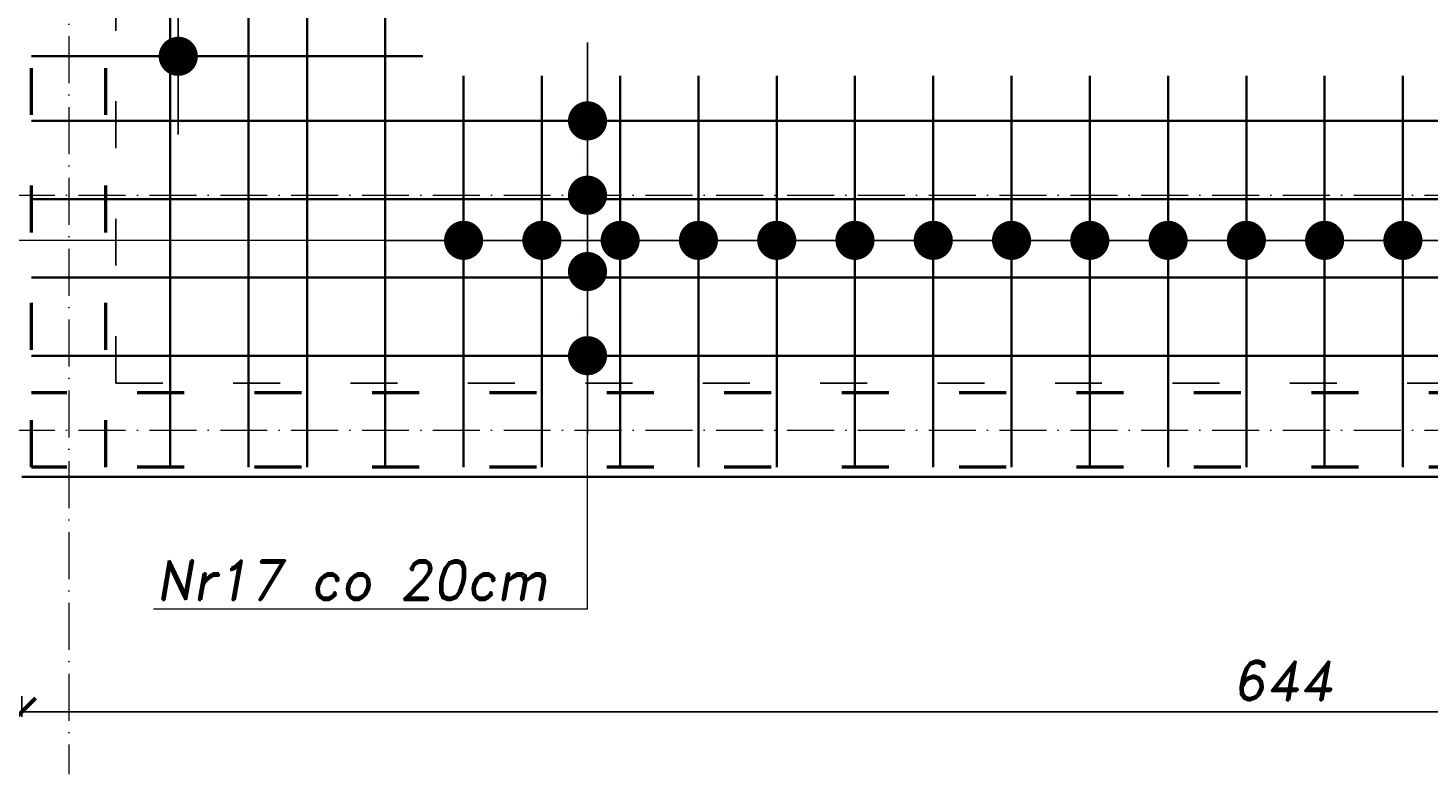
# Model space of a CAD drawing. Header units: millimetres. Extents: x 300938 to 312016, y 11971 to 20881.
# Tile 167 of 239: x 308978 to 309336, y 16196 to 16387. Entities that reach past the tile are written whole.
import ezdxf

# ---------------------------------------------------------------- set-up
doc = ezdxf.new("R2010")
doc.units = ezdxf.units.MM
doc.linetypes.add('ACAD_ISO03W100', pattern=[30, 12, -18])
doc.linetypes.add('ACAD_ISO10W100', pattern=[18, 12, -3, 0, -3])
for name, color, linetype, lineweight in [('konstrukcja', 3, 'Continuous', 35), ('konstrukcja wymiary', 1, 'Continuous', 13), ('opisy', 2, 'Continuous', 18), ('osie', 5, 'ACAD_ISO10W100', 13), ('zbrojenie', 4, 'Continuous', 50), ('zbrojenie płyty', 141, 'Continuous', 35)]:
    doc.layers.add(name, color=color, linetype=linetype, lineweight=lineweight)
doc.layers.add('przerywane', color=6, linetype='ACAD_ISO03W100')
doc.styles.add('KONSTRUKCJA', font='romand.shx', dxfattribs={"oblique": 10})
doc.styles.get("Standard").update_dxf_attribs({"font": 'romand.shx', "oblique": 10})
doc.dimstyles.new('150', dxfattribs={"dimtxt": 10, "dimasz": 7, "dimexe": 1.25, "dimexo": 0.625, "dimgap": 3, "dimtad": 1, "dimdec": 0, "dimrnd": 0.5, "dimtxsty": 'KONSTRUKCJA', "dimblk": 'ARCHTICK', "dimcen": 2.5, "dimadec": 0, "dimazin": 0, "dimtfac": 1, "dimtdec": 0, "dimtix": 1, "dimtmove": 0, "dimatfit": 3, "dimfxl": 4, "dimfxlon": 1, "dimarcsym": 0})
doc.dimstyles.new('kropki', dxfattribs={"dimtxt": 0.001, "dimasz": 10, "dimexe": 1.25, "dimexo": 0.625, "dimgap": 1, "dimtad": 1, "dimtxsty": 'Standard', "dimblk": 'DOT', "dimcen": 2.5, "dimadec": 0, "dimazin": 0, "dimtfac": 1, "dimtmove": 0, "dimatfit": 3, "dimfxl": 1, "dimfxlon": 1, "dimarcsym": 0})

# ---------------------------------------------------------------- blocks, each defined once
blk = doc.blocks.new('_ArchTick')
at = {"color": 0, "linetype": 'ByBlock', "lineweight": 13, "const_width": 0.15}
blk.add_lwpolyline([(-0.5, -0.5), (0.5, 0.5)], dxfattribs=at)
blk = doc.blocks.new('*D1303')
at = {"layer": 'Defpoints', "color": 0, "transparency": 16777216}
for p in [(309000.63, 16573.22), (308886.63, 16272.22), (308976.63, 16272.22)]:
    blk.add_point(p, dxfattribs=at)
at = {"layer": 'konstrukcja wymiary', "color": 0, "lineweight": -2, "transparency": 16777216}
for p, q in [((308890.63, 16573.22), (308885.38, 16573.22)), ((308886.63, 16573.22), (308886.63, 16272.22)), ((308890.63, 16272.22), (308885.38, 16272.22))]:
    blk.add_line(p, q, dxfattribs=at)
at = {"layer": 'konstrukcja wymiary', "color": 0, "lineweight": -2, "transparency": 16777216, "xscale": 7, "yscale": 7, "zscale": 7}
for p, rotation in [((308886.63, 16573.22), 90), ((308886.63, 16272.22), 270)]:
    blk.add_blockref('_ArchTick', p, dxfattribs=dict(at, rotation=rotation))
at = {"layer": 'konstrukcja wymiary', "color": 0, "transparency": 16777216, "insert": (308878.63, 16422.72), "char_height": 10, "attachment_point": 5, "rotation": 90, "style": 'KONSTRUKCJA'}
blk.add_mtext('301', dxfattribs=at)
blk = doc.blocks.new('*D1322')
at = {"layer": 'Defpoints', "color": 0, "transparency": 16777216}
for p in [(308976.63, 16272.22), (309620.63, 16272.22), (309620.63, 16212.22)]:
    blk.add_point(p, dxfattribs=at)
at = {"layer": 'konstrukcja wymiary', "color": 0, "lineweight": -2, "transparency": 16777216}
for p, q in [((308976.63, 16216.22), (308976.63, 16210.97)), ((309620.63, 16216.22), (309620.63, 16210.97)), ((308976.63, 16212.22), (309620.63, 16212.22))]:
    blk.add_line(p, q, dxfattribs=at)
at = {"layer": 'konstrukcja wymiary', "color": 0, "lineweight": -2, "transparency": 16777216, "xscale": 7, "yscale": 7, "zscale": 7, "rotation": 180}
blk.add_blockref('_ArchTick', (308976.63, 16212.22), dxfattribs=at)
at = {"layer": 'konstrukcja wymiary', "color": 0, "lineweight": -2, "transparency": 16777216, "xscale": 7, "yscale": 7, "zscale": 7}
blk.add_blockref('_ArchTick', (309620.63, 16212.22), dxfattribs=at)
at = {"layer": 'konstrukcja wymiary', "color": 0, "transparency": 16777216, "insert": (309298.63, 16220.22), "char_height": 10, "attachment_point": 5, "style": 'KONSTRUKCJA'}
blk.add_mtext('644', dxfattribs=at)
blk = doc.blocks.new('_Dot')
at = {"color": 0, "linetype": 'ByBlock', "lineweight": -2}
blk.add_line((-0.5, 0), (-1, 0), dxfattribs=at)
at = {"color": 0, "linetype": 'ByBlock', "const_width": 0.5}
blk.add_lwpolyline([(-0.25, 0, 1), (0.25, 0, 1)], format="xyb", close=True, dxfattribs=at)
blk = doc.blocks.new('*D1770')
at = {"layer": 'Defpoints', "color": 0, "transparency": 16777216}
for p in [(309034.52, 16419.72), (309016.61, 16399.72), (309034.52, 16399.72)]:
    blk.add_point(p, dxfattribs=at)
at = {"layer": 'konstrukcja wymiary', "color": 0, "lineweight": -2, "transparency": 16777216}
for p, q in [((309016.61, 16429.72), (309016.61, 16439.72)), ((309017.61, 16419.72), (309015.36, 16419.72)), ((309016.61, 16419.72), (309016.61, 16399.72)), ((309017.61, 16399.72), (309015.36, 16399.72)), ((309016.61, 16389.72), (309016.61, 16379.72))]:
    blk.add_line(p, q, dxfattribs=at)
at = {"layer": 'konstrukcja wymiary', "color": 0, "lineweight": -2, "transparency": 16777216, "xscale": 10, "yscale": 10, "zscale": 10}
for p, rotation in [((309016.61, 16419.72), 270), ((309016.61, 16399.72), 90)]:
    blk.add_blockref('_Dot', p, dxfattribs=dict(at, rotation=rotation))
at = {"layer": 'konstrukcja wymiary', "color": 0, "transparency": 16777216, "insert": (309015.61, 16409.72), "char_height": 0.001, "attachment_point": 5, "rotation": 90}
blk.add_mtext('20', dxfattribs=at)
blk = doc.blocks.new('*D1771')
at = {"layer": 'Defpoints', "color": 0, "transparency": 16777216}
for p in [(309034.52, 16399.72), (309016.61, 16379.72), (309034.52, 16379.72)]:
    blk.add_point(p, dxfattribs=at)
at = {"layer": 'konstrukcja wymiary', "color": 0, "lineweight": -2, "transparency": 16777216}
for p, q in [((309016.61, 16409.72), (309016.61, 16419.72)), ((309017.61, 16399.72), (309015.36, 16399.72)), ((309016.61, 16399.72), (309016.61, 16379.72)), ((309017.61, 16379.72), (309015.36, 16379.72)), ((309016.61, 16369.72), (309016.61, 16359.72))]:
    blk.add_line(p, q, dxfattribs=at)
at = {"layer": 'konstrukcja wymiary', "color": 0, "lineweight": -2, "transparency": 16777216, "xscale": 10, "yscale": 10, "zscale": 10}
for p, rotation in [((309016.61, 16399.72), 270), ((309016.61, 16379.72), 90)]:
    blk.add_blockref('_Dot', p, dxfattribs=dict(at, rotation=rotation))
at = {"layer": 'konstrukcja wymiary', "color": 0, "transparency": 16777216, "insert": (309015.61, 16389.72), "char_height": 0.001, "attachment_point": 5, "rotation": 90}
blk.add_mtext('20', dxfattribs=at)
blk = doc.blocks.new('*D1805')
at = {"layer": 'Defpoints', "color": 0, "transparency": 16777216}
for p in [(309129.52, 16363.22), (309121.18, 16344.22), (309129.52, 16344.22)]:
    blk.add_point(p, dxfattribs=at)
at = {"layer": 'konstrukcja wymiary', "color": 0, "lineweight": -2, "transparency": 16777216}
for p, q in [((309121.18, 16373.22), (309121.18, 16383.22)), ((309122.18, 16363.22), (309119.93, 16363.22)), ((309121.18, 16363.22), (309121.18, 16344.22)), ((309122.18, 16344.22), (309119.93, 16344.22)), ((309121.18, 16334.22), (309121.18, 16324.22))]:
    blk.add_line(p, q, dxfattribs=at)
at = {"layer": 'konstrukcja wymiary', "color": 0, "lineweight": -2, "transparency": 16777216, "xscale": 10, "yscale": 10, "zscale": 10}
for p, rotation in [((309121.18, 16363.22), 270), ((309121.18, 16344.22), 90)]:
    blk.add_blockref('_Dot', p, dxfattribs=dict(at, rotation=rotation))
at = {"layer": 'konstrukcja wymiary', "color": 0, "transparency": 16777216, "insert": (309120.18, 16353.72), "char_height": 0.001, "attachment_point": 5, "rotation": 90}
blk.add_mtext('19', dxfattribs=at)
blk = doc.blocks.new('*D1806')
at = {"layer": 'Defpoints', "color": 0, "transparency": 16777216}
for p in [(309129.52, 16344.22), (309121.18, 16324.72), (309129.52, 16324.72)]:
    blk.add_point(p, dxfattribs=at)
at = {"layer": 'konstrukcja wymiary', "color": 0, "lineweight": -2, "transparency": 16777216}
for p, q in [((309121.18, 16354.22), (309121.18, 16364.22)), ((309122.18, 16344.22), (309119.93, 16344.22)), ((309121.18, 16344.22), (309121.18, 16324.72)), ((309122.18, 16324.72), (309119.93, 16324.72)), ((309121.18, 16314.72), (309121.18, 16304.72))]:
    blk.add_line(p, q, dxfattribs=at)
at = {"layer": 'konstrukcja wymiary', "color": 0, "lineweight": -2, "transparency": 16777216, "xscale": 10, "yscale": 10, "zscale": 10}
for p, rotation in [((309121.18, 16344.22), 270), ((309121.18, 16324.72), 90)]:
    blk.add_blockref('_Dot', p, dxfattribs=dict(at, rotation=rotation))
at = {"layer": 'konstrukcja wymiary', "color": 0, "transparency": 16777216, "insert": (309120.18, 16334.47), "char_height": 0.001, "attachment_point": 5, "rotation": 90}
blk.add_mtext('19,5', dxfattribs=at)
blk = doc.blocks.new('*D1807')
at = {"layer": 'Defpoints', "color": 0, "transparency": 16777216}
for p in [(309129.52, 16324.72), (309121.18, 16303.22), (309129.52, 16303.22)]:
    blk.add_point(p, dxfattribs=at)
at = {"layer": 'konstrukcja wymiary', "color": 0, "lineweight": -2, "transparency": 16777216}
for p, q in [((309121.18, 16334.72), (309121.18, 16344.72)), ((309122.18, 16324.72), (309119.93, 16324.72)), ((309121.18, 16324.72), (309121.18, 16303.22)), ((309122.18, 16303.22), (309119.93, 16303.22)), ((309121.18, 16293.22), (309121.18, 16283.22))]:
    blk.add_line(p, q, dxfattribs=at)
at = {"layer": 'konstrukcja wymiary', "color": 0, "lineweight": -2, "transparency": 16777216, "xscale": 10, "yscale": 10, "zscale": 10}
for p, rotation in [((309121.18, 16324.72), 270), ((309121.18, 16303.22), 90)]:
    blk.add_blockref('_Dot', p, dxfattribs=dict(at, rotation=rotation))
at = {"layer": 'konstrukcja wymiary', "color": 0, "transparency": 16777216, "insert": (309120.18, 16313.97), "char_height": 0.001, "attachment_point": 5, "rotation": 90}
blk.add_mtext('21,5', dxfattribs=at)
blk = doc.blocks.new('*D1965')
at = {"layer": 'Defpoints', "color": 0, "transparency": 16777216}
for p in [(309109.52, 16332.69), (309089.52, 16323.22), (309109.52, 16323.22)]:
    blk.add_point(p, dxfattribs=at)
at = {"layer": 'konstrukcja wymiary', "color": 0, "lineweight": -2, "transparency": 16777216}
for p, q in [((309089.52, 16331.69), (309089.52, 16333.94)), ((309109.52, 16331.69), (309109.52, 16333.94)), ((309079.52, 16332.69), (309069.52, 16332.69)), ((309089.52, 16332.69), (309109.52, 16332.69)), ((309119.52, 16332.69), (309129.52, 16332.69))]:
    blk.add_line(p, q, dxfattribs=at)
at = {"layer": 'konstrukcja wymiary', "color": 0, "lineweight": -2, "transparency": 16777216, "xscale": 10, "yscale": 10, "zscale": 10}
blk.add_blockref('_Dot', (309089.52, 16332.69), dxfattribs=at)
at = {"layer": 'konstrukcja wymiary', "color": 0, "lineweight": -2, "transparency": 16777216, "xscale": 10, "yscale": 10, "zscale": 10, "rotation": 180}
blk.add_blockref('_Dot', (309109.52, 16332.69), dxfattribs=at)
at = {"layer": 'konstrukcja wymiary', "color": 0, "transparency": 16777216, "insert": (309099.52, 16333.69), "char_height": 0.001, "attachment_point": 5}
blk.add_mtext('20', dxfattribs=at)
blk = doc.blocks.new('*D1966')
at = {"layer": 'Defpoints', "color": 0, "transparency": 16777216}
for p in [(309129.52, 16332.69), (309109.52, 16323.22), (309129.52, 16323.22)]:
    blk.add_point(p, dxfattribs=at)
at = {"layer": 'konstrukcja wymiary', "color": 0, "lineweight": -2, "transparency": 16777216}
for p, q in [((309109.52, 16331.69), (309109.52, 16333.94)), ((309129.52, 16331.69), (309129.52, 16333.94)), ((309099.52, 16332.69), (309089.52, 16332.69)), ((309109.52, 16332.69), (309129.52, 16332.69)), ((309139.52, 16332.69), (309149.52, 16332.69))]:
    blk.add_line(p, q, dxfattribs=at)
at = {"layer": 'konstrukcja wymiary', "color": 0, "lineweight": -2, "transparency": 16777216, "xscale": 10, "yscale": 10, "zscale": 10}
blk.add_blockref('_Dot', (309109.52, 16332.69), dxfattribs=at)
at = {"layer": 'konstrukcja wymiary', "color": 0, "lineweight": -2, "transparency": 16777216, "xscale": 10, "yscale": 10, "zscale": 10, "rotation": 180}
blk.add_blockref('_Dot', (309129.52, 16332.69), dxfattribs=at)
at = {"layer": 'konstrukcja wymiary', "color": 0, "transparency": 16777216, "insert": (309119.52, 16333.69), "char_height": 0.001, "attachment_point": 5}
blk.add_mtext('20', dxfattribs=at)
blk = doc.blocks.new('*D1967')
at = {"layer": 'Defpoints', "color": 0, "transparency": 16777216}
for p in [(309149.52, 16332.69), (309129.52, 16323.22), (309149.52, 16323.22)]:
    blk.add_point(p, dxfattribs=at)
at = {"layer": 'konstrukcja wymiary', "color": 0, "lineweight": -2, "transparency": 16777216}
for p, q in [((309129.52, 16331.69), (309129.52, 16333.94)), ((309149.52, 16331.69), (309149.52, 16333.94)), ((309119.52, 16332.69), (309109.52, 16332.69)), ((309129.52, 16332.69), (309149.52, 16332.69)), ((309159.52, 16332.69), (309169.52, 16332.69))]:
    blk.add_line(p, q, dxfattribs=at)
at = {"layer": 'konstrukcja wymiary', "color": 0, "lineweight": -2, "transparency": 16777216, "xscale": 10, "yscale": 10, "zscale": 10}
blk.add_blockref('_Dot', (309129.52, 16332.69), dxfattribs=at)
at = {"layer": 'konstrukcja wymiary', "color": 0, "lineweight": -2, "transparency": 16777216, "xscale": 10, "yscale": 10, "zscale": 10, "rotation": 180}
blk.add_blockref('_Dot', (309149.52, 16332.69), dxfattribs=at)
at = {"layer": 'konstrukcja wymiary', "color": 0, "transparency": 16777216, "insert": (309139.52, 16333.69), "char_height": 0.001, "attachment_point": 5}
blk.add_mtext('20', dxfattribs=at)
blk = doc.blocks.new('*D1968')
at = {"layer": 'Defpoints', "color": 0, "transparency": 16777216}
for p in [(309169.52, 16332.69), (309149.52, 16323.22), (309169.52, 16323.22)]:
    blk.add_point(p, dxfattribs=at)
at = {"layer": 'konstrukcja wymiary', "color": 0, "lineweight": -2, "transparency": 16777216}
for p, q in [((309149.52, 16331.69), (309149.52, 16333.94)), ((309169.52, 16331.69), (309169.52, 16333.94)), ((309139.52, 16332.69), (309129.52, 16332.69)), ((309149.52, 16332.69), (309169.52, 16332.69)), ((309179.52, 16332.69), (309189.52, 16332.69))]:
    blk.add_line(p, q, dxfattribs=at)
at = {"layer": 'konstrukcja wymiary', "color": 0, "lineweight": -2, "transparency": 16777216, "xscale": 10, "yscale": 10, "zscale": 10}
blk.add_blockref('_Dot', (309149.52, 16332.69), dxfattribs=at)
at = {"layer": 'konstrukcja wymiary', "color": 0, "lineweight": -2, "transparency": 16777216, "xscale": 10, "yscale": 10, "zscale": 10, "rotation": 180}
blk.add_blockref('_Dot', (309169.52, 16332.69), dxfattribs=at)
at = {"layer": 'konstrukcja wymiary', "color": 0, "transparency": 16777216, "insert": (309159.52, 16333.69), "char_height": 0.001, "attachment_point": 5}
blk.add_mtext('20', dxfattribs=at)
blk = doc.blocks.new('*D1969')
at = {"layer": 'Defpoints', "color": 0, "transparency": 16777216}
for p in [(309189.52, 16332.69), (309169.52, 16323.22), (309189.52, 16323.22)]:
    blk.add_point(p, dxfattribs=at)
at = {"layer": 'konstrukcja wymiary', "color": 0, "lineweight": -2, "transparency": 16777216}
for p, q in [((309169.52, 16331.69), (309169.52, 16333.94)), ((309189.52, 16331.69), (309189.52, 16333.94)), ((309159.52, 16332.69), (309149.52, 16332.69)), ((309169.52, 16332.69), (309189.52, 16332.69)), ((309199.52, 16332.69), (309209.52, 16332.69))]:
    blk.add_line(p, q, dxfattribs=at)
at = {"layer": 'konstrukcja wymiary', "color": 0, "lineweight": -2, "transparency": 16777216, "xscale": 10, "yscale": 10, "zscale": 10}
blk.add_blockref('_Dot', (309169.52, 16332.69), dxfattribs=at)
at = {"layer": 'konstrukcja wymiary', "color": 0, "lineweight": -2, "transparency": 16777216, "xscale": 10, "yscale": 10, "zscale": 10, "rotation": 180}
blk.add_blockref('_Dot', (309189.52, 16332.69), dxfattribs=at)
at = {"layer": 'konstrukcja wymiary', "color": 0, "transparency": 16777216, "insert": (309179.52, 16333.69), "char_height": 0.001, "attachment_point": 5}
blk.add_mtext('20', dxfattribs=at)
blk = doc.blocks.new('*D1970')
at = {"layer": 'Defpoints', "color": 0, "transparency": 16777216}
for p in [(309209.52, 16332.69), (309189.52, 16323.22), (309209.52, 16323.22)]:
    blk.add_point(p, dxfattribs=at)
at = {"layer": 'konstrukcja wymiary', "color": 0, "lineweight": -2, "transparency": 16777216}
for p, q in [((309189.52, 16331.69), (309189.52, 16333.94)), ((309209.52, 16331.69), (309209.52, 16333.94)), ((309179.52, 16332.69), (309169.52, 16332.69)), ((309189.52, 16332.69), (309209.52, 16332.69)), ((309219.52, 16332.69), (309229.52, 16332.69))]:
    blk.add_line(p, q, dxfattribs=at)
at = {"layer": 'konstrukcja wymiary', "color": 0, "lineweight": -2, "transparency": 16777216, "xscale": 10, "yscale": 10, "zscale": 10}
blk.add_blockref('_Dot', (309189.52, 16332.69), dxfattribs=at)
at = {"layer": 'konstrukcja wymiary', "color": 0, "lineweight": -2, "transparency": 16777216, "xscale": 10, "yscale": 10, "zscale": 10, "rotation": 180}
blk.add_blockref('_Dot', (309209.52, 16332.69), dxfattribs=at)
at = {"layer": 'konstrukcja wymiary', "color": 0, "transparency": 16777216, "insert": (309199.52, 16333.69), "char_height": 0.001, "attachment_point": 5}
blk.add_mtext('20', dxfattribs=at)
blk = doc.blocks.new('*D1971')
at = {"layer": 'Defpoints', "color": 0, "transparency": 16777216}
for p in [(309229.52, 16332.69), (309209.52, 16323.22), (309229.52, 16323.22)]:
    blk.add_point(p, dxfattribs=at)
at = {"layer": 'konstrukcja wymiary', "color": 0, "lineweight": -2, "transparency": 16777216}
for p, q in [((309209.52, 16331.69), (309209.52, 16333.94)), ((309229.52, 16331.69), (309229.52, 16333.94)), ((309199.52, 16332.69), (309189.52, 16332.69)), ((309209.52, 16332.69), (309229.52, 16332.69)), ((309239.52, 16332.69), (309249.52, 16332.69))]:
    blk.add_line(p, q, dxfattribs=at)
at = {"layer": 'konstrukcja wymiary', "color": 0, "lineweight": -2, "transparency": 16777216, "xscale": 10, "yscale": 10, "zscale": 10}
blk.add_blockref('_Dot', (309209.52, 16332.69), dxfattribs=at)
at = {"layer": 'konstrukcja wymiary', "color": 0, "lineweight": -2, "transparency": 16777216, "xscale": 10, "yscale": 10, "zscale": 10, "rotation": 180}
blk.add_blockref('_Dot', (309229.52, 16332.69), dxfattribs=at)
at = {"layer": 'konstrukcja wymiary', "color": 0, "transparency": 16777216, "insert": (309219.52, 16333.69), "char_height": 0.001, "attachment_point": 5}
blk.add_mtext('20', dxfattribs=at)
blk = doc.blocks.new('*D1972')
at = {"layer": 'Defpoints', "color": 0, "transparency": 16777216}
for p in [(309249.52, 16332.69), (309229.52, 16323.22), (309249.52, 16323.22)]:
    blk.add_point(p, dxfattribs=at)
at = {"layer": 'konstrukcja wymiary', "color": 0, "lineweight": -2, "transparency": 16777216}
for p, q in [((309229.52, 16331.69), (309229.52, 16333.94)), ((309249.52, 16331.69), (309249.52, 16333.94)), ((309219.52, 16332.69), (309209.52, 16332.69)), ((309229.52, 16332.69), (309249.52, 16332.69)), ((309259.52, 16332.69), (309269.52, 16332.69))]:
    blk.add_line(p, q, dxfattribs=at)
at = {"layer": 'konstrukcja wymiary', "color": 0, "lineweight": -2, "transparency": 16777216, "xscale": 10, "yscale": 10, "zscale": 10}
blk.add_blockref('_Dot', (309229.52, 16332.69), dxfattribs=at)
at = {"layer": 'konstrukcja wymiary', "color": 0, "lineweight": -2, "transparency": 16777216, "xscale": 10, "yscale": 10, "zscale": 10, "rotation": 180}
blk.add_blockref('_Dot', (309249.52, 16332.69), dxfattribs=at)
at = {"layer": 'konstrukcja wymiary', "color": 0, "transparency": 16777216, "insert": (309239.52, 16333.69), "char_height": 0.001, "attachment_point": 5}
blk.add_mtext('20', dxfattribs=at)
blk = doc.blocks.new('*D1973')
at = {"layer": 'Defpoints', "color": 0, "transparency": 16777216}
for p in [(309269.52, 16332.69), (309249.52, 16323.22), (309269.52, 16323.22)]:
    blk.add_point(p, dxfattribs=at)
at = {"layer": 'konstrukcja wymiary', "color": 0, "lineweight": -2, "transparency": 16777216}
for p, q in [((309249.52, 16331.69), (309249.52, 16333.94)), ((309269.52, 16331.69), (309269.52, 16333.94)), ((309239.52, 16332.69), (309229.52, 16332.69)), ((309249.52, 16332.69), (309269.52, 16332.69)), ((309279.52, 16332.69), (309289.52, 16332.69))]:
    blk.add_line(p, q, dxfattribs=at)
at = {"layer": 'konstrukcja wymiary', "color": 0, "lineweight": -2, "transparency": 16777216, "xscale": 10, "yscale": 10, "zscale": 10}
blk.add_blockref('_Dot', (309249.52, 16332.69), dxfattribs=at)
at = {"layer": 'konstrukcja wymiary', "color": 0, "lineweight": -2, "transparency": 16777216, "xscale": 10, "yscale": 10, "zscale": 10, "rotation": 180}
blk.add_blockref('_Dot', (309269.52, 16332.69), dxfattribs=at)
at = {"layer": 'konstrukcja wymiary', "color": 0, "transparency": 16777216, "insert": (309259.52, 16333.69), "char_height": 0.001, "attachment_point": 5}
blk.add_mtext('20', dxfattribs=at)
blk = doc.blocks.new('*D1974')
at = {"layer": 'Defpoints', "color": 0, "transparency": 16777216}
for p in [(309289.52, 16332.69), (309269.52, 16323.22), (309289.52, 16323.22)]:
    blk.add_point(p, dxfattribs=at)
at = {"layer": 'konstrukcja wymiary', "color": 0, "lineweight": -2, "transparency": 16777216}
for p, q in [((309269.52, 16331.69), (309269.52, 16333.94)), ((309289.52, 16331.69), (309289.52, 16333.94)), ((309259.52, 16332.69), (309249.52, 16332.69)), ((309269.52, 16332.69), (309289.52, 16332.69)), ((309299.52, 16332.69), (309309.52, 16332.69))]:
    blk.add_line(p, q, dxfattribs=at)
at = {"layer": 'konstrukcja wymiary', "color": 0, "lineweight": -2, "transparency": 16777216, "xscale": 10, "yscale": 10, "zscale": 10}
blk.add_blockref('_Dot', (309269.52, 16332.69), dxfattribs=at)
at = {"layer": 'konstrukcja wymiary', "color": 0, "lineweight": -2, "transparency": 16777216, "xscale": 10, "yscale": 10, "zscale": 10, "rotation": 180}
blk.add_blockref('_Dot', (309289.52, 16332.69), dxfattribs=at)
at = {"layer": 'konstrukcja wymiary', "color": 0, "transparency": 16777216, "insert": (309279.52, 16333.69), "char_height": 0.001, "attachment_point": 5}
blk.add_mtext('20', dxfattribs=at)
blk = doc.blocks.new('*D1975')
at = {"layer": 'Defpoints', "color": 0, "transparency": 16777216}
for p in [(309309.52, 16332.69), (309289.52, 16323.22), (309309.52, 16323.22)]:
    blk.add_point(p, dxfattribs=at)
at = {"layer": 'konstrukcja wymiary', "color": 0, "lineweight": -2, "transparency": 16777216}
for p, q in [((309289.52, 16331.69), (309289.52, 16333.94)), ((309309.52, 16331.69), (309309.52, 16333.94)), ((309279.52, 16332.69), (309269.52, 16332.69)), ((309289.52, 16332.69), (309309.52, 16332.69)), ((309319.52, 16332.69), (309329.52, 16332.69))]:
    blk.add_line(p, q, dxfattribs=at)
at = {"layer": 'konstrukcja wymiary', "color": 0, "lineweight": -2, "transparency": 16777216, "xscale": 10, "yscale": 10, "zscale": 10}
blk.add_blockref('_Dot', (309289.52, 16332.69), dxfattribs=at)
at = {"layer": 'konstrukcja wymiary', "color": 0, "lineweight": -2, "transparency": 16777216, "xscale": 10, "yscale": 10, "zscale": 10, "rotation": 180}
blk.add_blockref('_Dot', (309309.52, 16332.69), dxfattribs=at)
at = {"layer": 'konstrukcja wymiary', "color": 0, "transparency": 16777216, "insert": (309299.52, 16333.69), "char_height": 0.001, "attachment_point": 5}
blk.add_mtext('20', dxfattribs=at)
blk = doc.blocks.new('*D1976')
at = {"layer": 'Defpoints', "color": 0, "transparency": 16777216}
for p in [(309329.52, 16332.69), (309309.52, 16323.22), (309329.52, 16323.22)]:
    blk.add_point(p, dxfattribs=at)
at = {"layer": 'konstrukcja wymiary', "color": 0, "lineweight": -2, "transparency": 16777216}
for p, q in [((309309.52, 16331.69), (309309.52, 16333.94)), ((309329.52, 16331.69), (309329.52, 16333.94)), ((309299.52, 16332.69), (309289.52, 16332.69)), ((309309.52, 16332.69), (309329.52, 16332.69)), ((309339.52, 16332.69), (309349.52, 16332.69))]:
    blk.add_line(p, q, dxfattribs=at)
at = {"layer": 'konstrukcja wymiary', "color": 0, "lineweight": -2, "transparency": 16777216, "xscale": 10, "yscale": 10, "zscale": 10}
blk.add_blockref('_Dot', (309309.52, 16332.69), dxfattribs=at)
at = {"layer": 'konstrukcja wymiary', "color": 0, "lineweight": -2, "transparency": 16777216, "xscale": 10, "yscale": 10, "zscale": 10, "rotation": 180}
blk.add_blockref('_Dot', (309329.52, 16332.69), dxfattribs=at)
at = {"layer": 'konstrukcja wymiary', "color": 0, "transparency": 16777216, "insert": (309319.52, 16333.69), "char_height": 0.001, "attachment_point": 5}
blk.add_mtext('20', dxfattribs=at)
blk = doc.blocks.new('*D1977')
at = {"layer": 'Defpoints', "color": 0, "transparency": 16777216}
for p in [(309349.52, 16332.69), (309329.52, 16323.22), (309349.52, 16323.22)]:
    blk.add_point(p, dxfattribs=at)
at = {"layer": 'konstrukcja wymiary', "color": 0, "lineweight": -2, "transparency": 16777216}
for p, q in [((309329.52, 16331.69), (309329.52, 16333.94)), ((309349.52, 16331.69), (309349.52, 16333.94)), ((309319.52, 16332.69), (309309.52, 16332.69)), ((309329.52, 16332.69), (309349.52, 16332.69)), ((309359.52, 16332.69), (309369.52, 16332.69))]:
    blk.add_line(p, q, dxfattribs=at)
at = {"layer": 'konstrukcja wymiary', "color": 0, "lineweight": -2, "transparency": 16777216, "xscale": 10, "yscale": 10, "zscale": 10}
blk.add_blockref('_Dot', (309329.52, 16332.69), dxfattribs=at)
at = {"layer": 'konstrukcja wymiary', "color": 0, "lineweight": -2, "transparency": 16777216, "xscale": 10, "yscale": 10, "zscale": 10, "rotation": 180}
blk.add_blockref('_Dot', (309349.52, 16332.69), dxfattribs=at)
at = {"layer": 'konstrukcja wymiary', "color": 0, "transparency": 16777216, "insert": (309339.52, 16333.69), "char_height": 0.001, "attachment_point": 5}
blk.add_mtext('20', dxfattribs=at)

msp = doc.modelspace()

# ---------------------------------------------------------------- linework, layer by layer
at = {"layer": 'konstrukcja'}
msp.add_line((309620.631, 16272.224), (308976.631, 16272.224), dxfattribs=at)
at = {"layer": 'konstrukcja wymiary'}
for p, q in [((309300.018, 16332.691), (308901.853, 16332.691)), ((309121.179, 16238.419), (309121.179, 16313.974)), ((309121.179, 16238.419), (309010.283, 16238.419))]:
    msp.add_line(p, q, dxfattribs=at)
at = {"layer": 'osie'}
for p, q in [((308988.631, 17706.148), (308988.631, 16196.332)), ((308773.963, 16344.224), (310778.683, 16344.224)), ((308773.963, 16284.224), (310778.683, 16284.224))]:
    msp.add_line(p, q, dxfattribs=at)
at = {"layer": 'przerywane'}
for q in [(309000.631, 16907.224), (309596.631, 16296.224)]:
    msp.add_line((309000.631, 16296.224), q, dxfattribs=at)
at = {"layer": 'zbrojenie', "linetype": 'ACAD_ISO03W100'}
for p, q in [((308979.131, 16274.724), (308979.131, 17508.724)), ((308998.131, 16274.724), (308998.131, 17508.724)), ((309618.131, 16293.724), (308979.131, 16293.724)), ((309618.131, 16274.724), (308979.131, 16274.724))]:
    msp.add_line(p, q, dxfattribs=at)
at = {"layer": 'zbrojenie płyty'}
for p, q in [((309014.51, 16569.022), (309014.51, 16274.724)), ((309034.518, 16569.022), (309034.518, 16274.724)), ((309049.518, 16569.022), (309049.518, 16274.724)), ((309069.518, 16569.022), (309069.518, 16274.724)), ((308979.131, 16379.724), (309079.131, 16379.724)), ((309089.518, 16374.724), (309089.518, 16274.724)), ((309109.518, 16374.724), (309109.518, 16274.724)), ((309129.518, 16374.724), (309129.518, 16274.724)), ((309149.518, 16374.724), (309149.518, 16274.724)), ((309169.518, 16374.724), (309169.518, 16274.724)), ((309189.518, 16374.724), (309189.518, 16274.724)), ((309209.518, 16374.724), (309209.518, 16274.724)), ((309229.518, 16374.724), (309229.518, 16274.724)), ((309249.518, 16374.724), (309249.518, 16274.724)), ((309269.518, 16374.724), (309269.518, 16274.724)), ((309289.518, 16374.724), (309289.518, 16274.724)), ((309309.518, 16374.724), (309309.518, 16274.724)), ((309329.518, 16374.724), (309329.518, 16274.724)), ((308979.131, 16363.224), (309618.131, 16363.224)), ((308979.131, 16343.224), (309618.131, 16343.224)), ((308979.131, 16323.224), (309618.131, 16323.224)), ((308979.131, 16303.224), (309618.131, 16303.224))]:
    msp.add_line(p, q, dxfattribs=at)

# ---------------------------------------------------------------- texts
at = {"layer": 'opisy', "insert": (309060.972, 16245.865), "char_height": 10, "width": 231.49388, "attachment_point": 5}
msp.add_mtext('Nr17 co 20cm', dxfattribs=at)

# ---------------------------------------------------------------- dimensions: what is measured, and where the dimension line sits
at = {"layer": 'konstrukcja wymiary'}
for base, p1, p2, dimstyle, picture, middle in [((308886.631, 16272.224), (309000.631, 16573.224), (308976.631, 16272.224), '150', '*D1303', (308878.631, 16422.724)), ((309016.614, 16399.724), (309034.518, 16419.724), (309034.518, 16399.724), 'kropki', '*D1770', (309015.614, 16409.724)), ((309016.614, 16379.724), (309034.518, 16399.724), (309034.518, 16379.724), 'kropki', '*D1771', (309015.614, 16389.724)), ((309121.179, 16324.724), (309129.518, 16344.224), (309129.518, 16324.724), 'kropki', '*D1806', (309120.178, 16334.474)), ((309121.179, 16303.224), (309129.518, 16324.724), (309129.518, 16303.224), 'kropki', '*D1807', (309120.178, 16313.974))]:
    dim = msp.add_linear_dim(base=base, p1=p1, p2=p2, angle=90, dimstyle=dimstyle, override={"dimtmove": 1}, dxfattribs=at)
    dim.commit()
    dim.dimension.update_dxf_attribs({"geometry": picture, "text_midpoint": middle})
dim = msp.add_linear_dim(base=(309121.179, 16344.224), p1=(309129.518, 16363.224), p2=(309129.518, 16344.224), angle=90, dimstyle='kropki', dxfattribs=at)
dim.commit()
dim.dimension.update_dxf_attribs({"geometry": '*D1805', "text_midpoint": (309120.178, 16353.724)})
for base, p1, p2, dimstyle, picture, middle in [((309109.518, 16332.691), (309089.518, 16323.224), (309109.518, 16323.224), 'kropki', '*D1965', (309099.518, 16333.691)), ((309620.631, 16212.224), (308976.631, 16272.224), (309620.631, 16272.224), '150', '*D1322', (309298.631, 16220.224))]:
    dim = msp.add_linear_dim(base=base, p1=p1, p2=p2, dimstyle=dimstyle, dxfattribs=at)
    dim.commit()
    dim.dimension.update_dxf_attribs({"geometry": picture, "text_midpoint": middle})
for base, p1, p2, picture, middle in [((309129.518, 16332.691), (309109.518, 16323.224), (309129.518, 16323.224), '*D1966', (309119.518, 16333.691)), ((309149.518, 16332.691), (309129.518, 16323.224), (309149.518, 16323.224), '*D1967', (309139.518, 16333.691)), ((309169.518, 16332.691), (309149.518, 16323.224), (309169.518, 16323.224), '*D1968', (309159.518, 16333.691)), ((309189.518, 16332.691), (309169.518, 16323.224), (309189.518, 16323.224), '*D1969', (309179.518, 16333.691)), ((309209.518, 16332.691), (309189.518, 16323.224), (309209.518, 16323.224), '*D1970', (309199.518, 16333.691)), ((309229.518, 16332.691), (309209.518, 16323.224), (309229.518, 16323.224), '*D1971', (309219.518, 16333.691)), ((309249.518, 16332.691), (309229.518, 16323.224), (309249.518, 16323.224), '*D1972', (309239.518, 16333.691)), ((309269.518, 16332.691), (309249.518, 16323.224), (309269.518, 16323.224), '*D1973', (309259.518, 16333.691)), ((309289.518, 16332.691), (309269.518, 16323.224), (309289.518, 16323.224), '*D1974', (309279.518, 16333.691)), ((309309.518, 16332.691), (309289.518, 16323.224), (309309.518, 16323.224), '*D1975', (309299.518, 16333.691)), ((309329.518, 16332.691), (309309.518, 16323.224), (309329.518, 16323.224), '*D1976', (309319.518, 16333.691)), ((309349.518, 16332.691), (309329.518, 16323.224), (309349.518, 16323.224), '*D1977', (309339.518, 16333.691))]:
    dim = msp.add_linear_dim(base=base, p1=p1, p2=p2, dimstyle='kropki', override={"dimtmove": 1}, dxfattribs=at)
    dim.commit()
    dim.dimension.update_dxf_attribs({"geometry": picture, "text_midpoint": middle})

doc.saveas('drawing.dxf')
